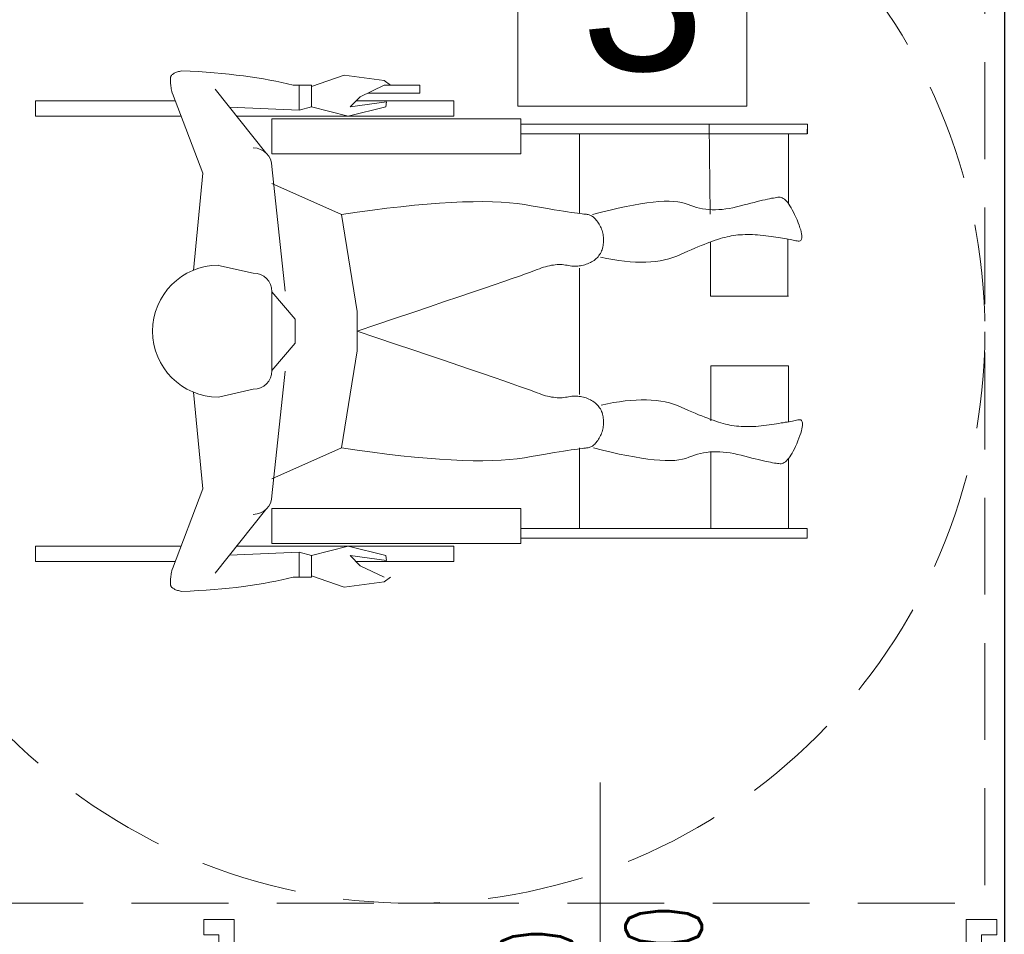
# Model space of a CAD drawing. Header units: centimetres. Extents: x 4120 to 19220, y -7417 to 180.
# Tile 139 of 223: x 12363 to 12493, y -4354 to -4234. Entities that reach past the tile are written whole.
import ezdxf

# ---------------------------------------------------------------- set-up
doc = ezdxf.new("R2010")
doc.units = ezdxf.units.CM
doc.linetypes.add('DASHED', pattern=[19.05, 12.7, -6.35])
doc.layers.add('A_Drzwi', color=30, linetype='Continuous', lineweight=20)
for name, color, linetype in [('A_opisy', 7, 'Continuous'), ('A_Wyposażenie', 8, 'Continuous'), ('A_Ściany', 2, 'Continuous')]:
    doc.layers.add(name, color=color, linetype=linetype)
doc.styles.add('Arial', font='arial.ttf', dxfattribs={"height": 25})
doc.styles.add('JACEK_07', font='SIMPLEX.SHX', dxfattribs={"width": 0.7})

# ---------------------------------------------------------------- blocks, each defined once
blk = doc.blocks.new('*U1988')
at = {"color": 7}
blk.add_lwpolyline([(50, 25), (50, -25)], dxfattribs=at)
for points in [[(-2, 5), (0, 5), (0, -5), (-2, -5), (-2, -7), (2, -7), (2, -5), (2, 7), (-2, 7), (-2, 5)], [(102, 5), (100, 5), (100, -5), (102, -5), (102, -7), (98, -7), (98, -5), (98, 7), (102, 7), (102, 5)]]:
    blk.add_lwpolyline(points)
at = {"color": 7, "insert": (50, 0), "char_height": 10, "width": 10, "attachment_point": 5, "rotation": 90, "style": 'JACEK_07'}
blk.add_mtext('\\pxqc;90\\P200', dxfattribs=at)
blk = doc.blocks.new('wyposażenie blok')
at = {"layer": 'A_Wyposażenie', "color": 8, "linetype": 'Continuous', "lineweight": 0}
for p, q in [((1065.96, -290.56), (1066.03, -290.51)), ((1066.03, -290.51), (1066.12, -290.46)), ((1066.12, -290.46), (1066.21, -290.41)), ((1066.21, -290.41), (1066.32, -290.37)), ((1066.32, -290.37), (1066.43, -290.32)), ((1066.43, -290.32), (1066.55, -290.28)), ((1066.55, -290.28), (1066.68, -290.24)), ((1066.68, -290.24), (1066.81, -290.2)), ((1066.81, -290.2), (1066.96, -290.17)), ((1066.96, -290.17), (1067.12, -290.13)), ((1067.12, -290.13), (1068.21, -290.19)), ((1068.21, -290.19), (1069.29, -290.24)), ((1069.29, -290.24), (1070.34, -290.31)), ((1070.34, -290.31), (1071.36, -290.39)), ((1071.36, -290.39), (1072.36, -290.48)), ((1072.36, -290.48), (1073.33, -290.57)), ((1065.63, -291.34), (1065.64, -291.23)), ((1065.63, -291.45), (1065.63, -291.34)), ((1065.64, -291.57), (1065.63, -291.45)), ((1065.64, -291.14), (1065.65, -291.05)), ((1065.64, -291.23), (1065.64, -291.14)), ((1065.65, -291.7), (1065.64, -291.57)), ((1065.65, -291.05), (1065.67, -290.98)), ((1065.66, -291.84), (1065.65, -291.7)), ((1065.67, -290.98), (1065.68, -290.91)), ((1065.68, -290.91), (1065.71, -290.85)), ((1065.71, -290.85), (1065.74, -290.79)), ((1065.74, -290.79), (1065.78, -290.73)), ((1065.78, -290.73), (1065.83, -290.67)), ((1065.83, -290.67), (1065.89, -290.61)), ((1065.89, -290.61), (1065.96, -290.56)), ((1073.33, -290.57), (1074.28, -290.68)), ((1074.28, -290.68), (1075.21, -290.79)), ((1075.21, -290.79), (1076.11, -290.92)), ((1076.11, -290.92), (1076.99, -291.05)), ((1076.99, -291.05), (1077.84, -291.19)), ((1077.84, -291.19), (1078.67, -291.34)), ((1078.67, -291.34), (1079.47, -291.5)), ((1079.47, -291.5), (1080.25, -291.67)), ((1080.25, -291.67), (1081, -291.85)), ((1084.13, -292.19), (1088.41, -290.7)), ((1088.41, -290.7), (1093.67, -291.42)), ((1093.67, -291.42), (1094.5, -292.03)), ((1065.68, -291.98), (1065.66, -291.84)), ((1065.7, -292.14), (1065.68, -291.98)), ((1065.72, -292.3), (1065.7, -292.14)), ((1065.75, -292.48), (1065.72, -292.3)), ((1065.78, -292.66), (1065.75, -292.48)), ((1065.82, -292.85), (1065.78, -292.66)), ((1065.86, -293.05), (1065.82, -292.85)), ((1069.87, -303.58), (1065.89, -293.1)), ((1071.52, -292.53), (1078.16, -300.9)), ((1081, -291.85), (1081.73, -292.03)), ((1081.73, -292.03), (1082.51, -292.03)), ((1082.51, -292.03), (1084.13, -292.03)), ((1082.51, -292.03), (1082.51, -295.29)), ((1084.13, -292.03), (1084.13, -294.86)), ((1090.51, -293.53), (1093.67, -292.03)), ((1098.35, -293.05), (1091.52, -293.05)), ((1093.67, -292.03), (1098.35, -292.03)), ((1098.35, -293.05), (1098.35, -292.03)), ((1066.25, -294.07), (1047.96, -294.07)), ((1047.96, -294.07), (1047.96, -296.1)), ((1089.22, -294.87), (1090.51, -293.53)), ((1093.98, -294.2), (1089.22, -294.87)), ((1102.82, -294.07), (1089.99, -294.07)), ((1093.87, -294.87), (1093.98, -294.2)), ((1102.82, -294.07), (1102.82, -296.1)), ((1102.82, -294.07), (1102.82, -296.1)), ((1073.4, -294.9), (1082.54, -295.29)), ((1084.13, -294.86), (1082.51, -295.29)), ((1084.13, -294.87), (1088.95, -296.1)), ((1088.95, -296.1), (1093.87, -294.87)), ((1047.96, -296.1), (1067.03, -296.1)), ((1074.35, -296.1), (1102.82, -296.1)), ((1078.94, -296.45), (1111.61, -296.45)), ((1078.94, -296.45), (1078.94, -301.02)), ((1078.94, -296.45), (1078.94, -301.02)), ((1078.94, -296.45), (1078.94, -300.01)), ((1078.94, -296.45), (1078.94, -300.01)), ((1111.61, -296.45), (1111.61, -301.02)), ((1078.94, -298.23), (1078.94, -301.02)), ((1149.2, -297.11), (1111.61, -297.11)), ((1111.61, -297.11), (1111.61, -298.38)), ((1124.9, -297.11), (1136.94, -297.11)), ((1136.41, -308.94), (1136.27, -297.11)), ((1136.27, -297.11), (1149.2, -297.11)), ((1149.13, -298.38), (1149.2, -297.11)), ((1149.2, -298.38), (1149.2, -297.11)), ((1111.61, -298.38), (1149.13, -298.38)), ((1119.29, -298.38), (1119.29, -308.87)), ((1124.9, -298.38), (1141.05, -298.38)), ((1146.68, -298.38), (1146.68, -307.55)), ((1078.94, -301.02), (1111.61, -301.02)), ((1078.94, -302.69), (1080.67, -319.06)), ((1068.65, -316.31), (1069.87, -303.58)), ((1078.94, -304.93), (1088.09, -308.99)), ((1078.94, -304.93), (1088.09, -308.99)), ((1103.93, -307.33), (1105.32, -307.3)), ((1105.32, -307.3), (1106.63, -307.29)), ((1106.63, -307.29), (1107.87, -307.31)), ((1107.87, -307.31), (1109.03, -307.36)), ((1128.94, -307.35), (1129.7, -307.29)), ((1129.7, -307.29), (1130.4, -307.25)), ((1130.4, -307.25), (1131.05, -307.24)), ((1131.05, -307.24), (1131.65, -307.26)), ((1131.65, -307.26), (1132.2, -307.32)), ((1142.18, -307.39), (1142.58, -307.29)), ((1142.58, -307.29), (1142.95, -307.2)), ((1142.95, -307.2), (1143.3, -307.12)), ((1143.3, -307.12), (1143.63, -307.04)), ((1143.63, -307.04), (1143.94, -306.97)), ((1143.94, -306.97), (1144.22, -306.91)), ((1144.22, -306.91), (1144.48, -306.86)), ((1144.48, -306.86), (1144.72, -306.82)), ((1144.72, -306.82), (1144.93, -306.78)), ((1144.93, -306.78), (1145.13, -306.75)), ((1145.13, -306.75), (1145.3, -306.73)), ((1145.3, -306.73), (1145.45, -306.72)), ((1145.45, -306.72), (1145.59, -306.72)), ((1145.59, -306.72), (1145.73, -306.75)), ((1145.73, -306.75), (1145.87, -306.8)), ((1145.87, -306.8), (1146.01, -306.88)), ((1146.01, -306.88), (1146.15, -306.98)), ((1146.15, -306.98), (1146.3, -307.1)), ((1146.3, -307.1), (1146.44, -307.25)), ((1146.44, -307.25), (1146.59, -307.43)), ((1090.15, -308.69), (1092.13, -308.42)), ((1092.13, -308.42), (1094.04, -308.17)), ((1094.04, -308.17), (1095.87, -307.96)), ((1095.87, -307.96), (1097.63, -307.78)), ((1097.63, -307.78), (1099.32, -307.62)), ((1099.32, -307.62), (1100.93, -307.49)), ((1100.93, -307.49), (1102.47, -307.4)), ((1102.47, -307.4), (1103.93, -307.33)), ((1109.03, -307.36), (1110.12, -307.44)), ((1110.12, -307.44), (1111.13, -307.55)), ((1111.13, -307.55), (1112.07, -307.69)), ((1112.07, -307.69), (1112.95, -307.84)), ((1112.95, -307.84), (1113.78, -307.99)), ((1113.78, -307.99), (1114.56, -308.12)), ((1114.56, -308.12), (1115.29, -308.24)), ((1115.29, -308.24), (1115.97, -308.35)), ((1115.97, -308.35), (1116.6, -308.45)), ((1116.6, -308.45), (1117.18, -308.55)), ((1117.18, -308.55), (1117.71, -308.63)), ((1122.17, -308.68), (1123.3, -308.4)), ((1123.3, -308.4), (1124.37, -308.15)), ((1124.37, -308.15), (1125.39, -307.93)), ((1125.39, -307.93), (1126.36, -307.74)), ((1126.36, -307.74), (1127.27, -307.58)), ((1127.27, -307.58), (1128.13, -307.45)), ((1128.13, -307.45), (1128.94, -307.35)), ((1132.2, -307.32), (1132.69, -307.4)), ((1132.69, -307.4), (1133.13, -307.52)), ((1133.13, -307.52), (1133.52, -307.66)), ((1133.52, -307.66), (1133.88, -307.81)), ((1133.88, -307.81), (1134.26, -307.94)), ((1134.26, -307.94), (1134.64, -308.06)), ((1134.64, -308.06), (1135.03, -308.15)), ((1135.03, -308.15), (1135.43, -308.23)), ((1135.43, -308.23), (1135.84, -308.29)), ((1135.84, -308.29), (1136.25, -308.33)), ((1136.25, -308.33), (1136.68, -308.35)), ((1136.68, -308.35), (1137.11, -308.35)), ((1137.11, -308.35), (1137.55, -308.34)), ((1137.55, -308.34), (1138, -308.31)), ((1138, -308.31), (1138.46, -308.25)), ((1138.46, -308.25), (1138.93, -308.18)), ((1138.93, -308.18), (1139.4, -308.1)), ((1139.4, -308.1), (1139.89, -307.99)), ((1139.89, -307.99), (1140.38, -307.86)), ((1140.38, -307.86), (1140.86, -307.73)), ((1140.86, -307.73), (1141.32, -307.61)), ((1141.32, -307.61), (1141.77, -307.5)), ((1141.77, -307.5), (1142.18, -307.39)), ((1146.59, -307.43), (1146.74, -307.63)), ((1146.74, -307.63), (1146.89, -307.85)), ((1146.89, -307.85), (1147.04, -308.09)), ((1147.04, -308.09), (1147.19, -308.37)), ((1147.19, -308.37), (1147.35, -308.66)), ((1088.09, -308.99), (1090.15, -308.69)), ((1088.09, -308.99), (1090.12, -321.69)), ((1117.71, -308.63), (1118.2, -308.71)), ((1118.2, -308.71), (1118.63, -308.77)), ((1118.63, -308.77), (1119.02, -308.83)), ((1119.02, -308.83), (1119.35, -308.87)), ((1119.35, -308.87), (1119.64, -308.91)), ((1119.64, -308.91), (1119.87, -308.94)), ((1119.87, -308.94), (1120.06, -308.96)), ((1120.06, -308.96), (1120.2, -308.96)), ((1120.2, -308.96), (1120.31, -308.97)), ((1120.31, -308.97), (1120.42, -308.99)), ((1120.42, -308.99), (1120.54, -309.02)), ((1120.54, -309.02), (1120.64, -309.06)), ((1120.64, -309.06), (1120.75, -309.1)), ((1120.75, -309.1), (1120.86, -309.16)), ((1120.86, -309.16), (1120.97, -309.23)), ((1120.97, -309.23), (1121.07, -309.3)), ((1121, -308.99), (1122.17, -308.68)), ((1121.07, -309.3), (1121.18, -309.39)), ((1121.18, -309.39), (1121.28, -309.49)), ((1121.28, -309.49), (1121.38, -309.59)), ((1121.38, -309.59), (1121.48, -309.71)), ((1121.48, -309.71), (1121.58, -309.83)), ((1121.58, -309.83), (1121.68, -309.97)), ((1147.35, -308.66), (1147.5, -308.98)), ((1147.5, -308.98), (1147.66, -309.32)), ((1147.66, -309.32), (1147.81, -309.69)), ((1147.81, -309.69), (1147.96, -310.06)), ((1121.68, -309.97), (1121.77, -310.11)), ((1121.77, -310.11), (1121.87, -310.26)), ((1121.87, -310.26), (1121.96, -310.42)), ((1121.96, -310.42), (1122.05, -310.58)), ((1122.05, -310.58), (1122.12, -310.75)), ((1122.12, -310.75), (1122.19, -310.91)), ((1122.19, -310.91), (1122.25, -311.08)), ((1122.25, -311.08), (1122.3, -311.25)), ((1147.96, -310.06), (1148.09, -310.4)), ((1148.09, -310.4), (1148.2, -310.72)), ((1148.2, -310.72), (1148.29, -311.01)), ((1148.29, -311.01), (1148.36, -311.27)), ((1122.3, -311.25), (1122.34, -311.42)), ((1122.34, -311.42), (1122.38, -311.6)), ((1122.38, -311.6), (1122.41, -311.77)), ((1122.41, -311.77), (1122.43, -311.95)), ((1122.43, -311.95), (1122.44, -312.13)), ((1122.44, -312.13), (1122.44, -312.31)), ((1122.44, -312.31), (1122.44, -312.49)), ((1137.09, -312.36), (1136.74, -312.48)), ((1137.43, -312.25), (1137.09, -312.36)), ((1137.75, -312.15), (1137.43, -312.25)), ((1138.05, -312.06), (1137.75, -312.15)), ((1138.35, -311.98), (1138.05, -312.06)), ((1138.63, -311.91), (1138.35, -311.98)), ((1138.91, -311.85), (1138.63, -311.91)), ((1139.19, -311.79), (1138.91, -311.85)), ((1139.48, -311.75), (1139.19, -311.79)), ((1139.77, -311.7), (1139.48, -311.75)), ((1140.07, -311.67), (1139.77, -311.7)), ((1140.37, -311.65), (1140.07, -311.67)), ((1140.68, -311.63), (1140.37, -311.65)), ((1141, -311.62), (1140.68, -311.63)), ((1141.32, -311.61), (1141, -311.62)), ((1141.64, -311.61), (1141.32, -311.61)), ((1141.97, -311.62), (1141.64, -311.61)), ((1142.31, -311.64), (1141.97, -311.62)), ((1142.65, -311.66), (1142.31, -311.64)), ((1143, -311.7), (1142.65, -311.66)), ((1143.35, -311.73), (1143, -311.7)), ((1143.71, -311.78), (1143.35, -311.73)), ((1144.06, -311.83), (1143.71, -311.78)), ((1144.4, -311.88), (1144.06, -311.83)), ((1144.73, -311.92), (1144.4, -311.88)), ((1145.05, -311.97), (1144.73, -311.92)), ((1145.35, -312.01), (1145.05, -311.97)), ((1145.64, -312.06), (1145.35, -312.01)), ((1145.92, -312.1), (1145.64, -312.06)), ((1146.18, -312.14), (1145.92, -312.1)), ((1146.43, -312.19), (1146.18, -312.14)), ((1146.67, -312.23), (1146.43, -312.19)), ((1146.59, -312.17), (1146.59, -319.72)), ((1146.9, -312.27), (1146.67, -312.23)), ((1147.11, -312.31), (1146.9, -312.27)), ((1147.31, -312.34), (1147.11, -312.31)), ((1147.5, -312.38), (1147.31, -312.34)), ((1147.67, -312.42), (1147.5, -312.38)), ((1147.83, -312.45), (1147.67, -312.42)), ((1147.98, -312.48), (1147.83, -312.45)), ((1148.1, -312.47), (1147.98, -312.48)), ((1148.21, -312.44), (1148.1, -312.47)), ((1148.3, -312.39), (1148.21, -312.44)), ((1148.37, -312.31), (1148.3, -312.39)), ((1148.36, -311.27), (1148.41, -311.51)), ((1148.41, -312.2), (1148.37, -312.31)), ((1148.41, -311.51), (1148.44, -311.72)), ((1148.44, -312.06), (1148.41, -312.2)), ((1148.44, -311.72), (1148.45, -311.9)), ((1148.45, -311.9), (1148.44, -312.06)), ((1122.18, -313.77), (1122.11, -313.93)), ((1122.24, -313.6), (1122.18, -313.77)), ((1122.3, -313.43), (1122.24, -313.6)), ((1122.34, -313.24), (1122.3, -313.43)), ((1122.38, -313.06), (1122.34, -313.24)), ((1122.41, -312.87), (1122.38, -313.06)), ((1122.43, -312.68), (1122.41, -312.87)), ((1122.44, -312.49), (1122.43, -312.68)), ((1133.95, -313.61), (1133.49, -313.81)), ((1134.39, -313.42), (1133.95, -313.61)), ((1134.81, -313.23), (1134.39, -313.42)), ((1135.23, -313.06), (1134.81, -313.23)), ((1135.62, -312.9), (1135.23, -313.06)), ((1136.01, -312.75), (1135.62, -312.9)), ((1136.38, -312.61), (1136.01, -312.75)), ((1136.74, -312.48), (1136.38, -312.61)), ((1136.48, -312.58), (1136.48, -319.72)), ((1121.2, -315), (1121.04, -315.1)), ((1121.34, -314.89), (1121.2, -315)), ((1121.48, -314.77), (1121.34, -314.89)), ((1121.61, -314.65), (1121.48, -314.77)), ((1121.72, -314.52), (1121.61, -314.65)), ((1121.83, -314.38), (1121.72, -314.52)), ((1121.93, -314.24), (1121.83, -314.38)), ((1122.02, -314.09), (1121.93, -314.24)), ((1122.11, -313.93), (1122.02, -314.09)), ((1122.87, -314.75), (1122.05, -314.57)), ((1123.66, -314.89), (1122.87, -314.75)), ((1124.44, -315.01), (1123.66, -314.89)), ((1125.19, -315.11), (1124.44, -315.01)), ((1129.86, -315.05), (1129.25, -315.14)), ((1130.44, -314.94), (1129.86, -315.05)), ((1131, -314.8), (1130.44, -314.94)), ((1131.54, -314.64), (1131, -314.8)), ((1132.05, -314.45), (1131.54, -314.64)), ((1132.55, -314.24), (1132.05, -314.45)), ((1133.03, -314.02), (1132.55, -314.24)), ((1133.49, -313.81), (1133.03, -314.02)), ((1071.93, -315.66), (1076.51, -316.67)), ((1113.38, -316.35), (1112.87, -316.53)), ((1113.74, -316.21), (1113.38, -316.35)), ((1114.03, -316.1), (1113.74, -316.21)), ((1114.3, -316), (1114.03, -316.1)), ((1114.58, -315.91), (1114.3, -316)), ((1114.84, -315.83), (1114.58, -315.91)), ((1115.11, -315.76), (1114.84, -315.83)), ((1115.37, -315.7), (1115.11, -315.76)), ((1115.62, -315.65), (1115.37, -315.7)), ((1115.86, -315.61), (1115.62, -315.65)), ((1116.11, -315.58), (1115.86, -315.61)), ((1116.34, -315.56), (1116.11, -315.58)), ((1116.58, -315.55), (1116.34, -315.56)), ((1116.8, -315.55), (1116.58, -315.55)), ((1117.02, -315.56), (1116.8, -315.55)), ((1117.24, -315.58), (1117.02, -315.56)), ((1117.45, -315.61), (1117.24, -315.58)), ((1117.66, -315.65), (1117.45, -315.61)), ((1117.86, -315.69), (1117.66, -315.65)), ((1118.06, -315.72), (1117.86, -315.69)), ((1118.26, -315.75), (1118.06, -315.72)), ((1118.46, -315.76), (1118.26, -315.75)), ((1118.66, -315.77), (1118.46, -315.76)), ((1118.85, -315.77), (1118.66, -315.77)), ((1119.05, -315.76), (1118.85, -315.77)), ((1119.24, -315.74), (1119.05, -315.76)), ((1119.43, -315.71), (1119.24, -315.74)), ((1119.29, -332.58), (1119.29, -316.01)), ((1119.61, -315.68), (1119.43, -315.71)), ((1119.8, -315.63), (1119.61, -315.68)), ((1119.99, -315.58), (1119.8, -315.63)), ((1120.17, -315.52), (1119.99, -315.58)), ((1120.35, -315.46), (1120.17, -315.52)), ((1120.53, -315.38), (1120.35, -315.46)), ((1120.71, -315.29), (1120.53, -315.38)), ((1120.88, -315.2), (1120.71, -315.29)), ((1121.04, -315.1), (1120.88, -315.2)), ((1125.92, -315.18), (1125.19, -315.11)), ((1126.63, -315.22), (1125.92, -315.18)), ((1127.32, -315.24), (1126.63, -315.22)), ((1127.98, -315.23), (1127.32, -315.24)), ((1128.63, -315.19), (1127.98, -315.23)), ((1129.25, -315.14), (1128.63, -315.19)), ((1110.45, -317.39), (1109.35, -317.77)), ((1111.41, -317.06), (1110.45, -317.39)), ((1112.22, -316.77), (1111.41, -317.06)), ((1112.87, -316.53), (1112.22, -316.77)), ((1106.69, -318.69), (1105.14, -319.22)), ((1108.1, -318.2), (1106.69, -318.69)), ((1109.35, -317.77), (1108.1, -318.2)), ((1078.94, -319.11), (1081.99, -322.71)), ((1078.94, -329.47), (1078.94, -319.11)), ((1103.44, -319.79), (1101.6, -320.42)), ((1105.14, -319.22), (1103.44, -319.79)), ((1136.48, -319.72), (1146.68, -319.72)), ((1099.6, -321.1), (1097.45, -321.82)), ((1101.6, -320.42), (1099.6, -321.1)), ((1081.99, -322.71), (1081.99, -324.29)), ((1081.99, -322.71), (1081.99, -324.29)), ((1090.12, -326.89), (1090.12, -321.69)), ((1095.16, -322.6), (1092.71, -323.42)), ((1097.45, -321.82), (1095.16, -322.6)), ((1092.71, -323.42), (1090.12, -324.29)), ((1081.99, -325.88), (1081.99, -324.29)), ((1081.99, -325.88), (1081.99, -324.29)), ((1092.71, -325.16), (1090.12, -324.29)), ((1095.16, -325.99), (1092.71, -325.16)), ((1078.94, -329.47), (1081.99, -325.88)), ((1097.45, -326.76), (1095.16, -325.99)), ((1088.09, -339.59), (1090.12, -326.89)), ((1099.6, -327.49), (1097.45, -326.76)), ((1101.6, -328.16), (1099.6, -327.49)), ((1103.44, -328.79), (1101.6, -328.16)), ((1105.14, -329.37), (1103.44, -328.79)), ((1136.52, -328.86), (1146.68, -328.86)), ((1136.52, -328.86), (1146.68, -328.86)), ((1136.52, -328.86), (1136.52, -336.04)), ((1146.68, -328.86), (1146.68, -336.18)), ((1078.94, -345.89), (1080.67, -329.53)), ((1106.69, -329.9), (1105.14, -329.37)), ((1108.1, -330.38), (1106.69, -329.9)), ((1109.35, -330.81), (1108.1, -330.38)), ((1110.45, -331.2), (1109.35, -330.81)), ((1111.41, -331.53), (1110.45, -331.2)), ((1112.22, -331.81), (1111.41, -331.53)), ((1112.87, -332.05), (1112.22, -331.81)), ((1068.65, -332.28), (1069.88, -344.97)), ((1076.51, -331.91), (1071.93, -332.93)), ((1113.38, -332.24), (1112.87, -332.05)), ((1113.74, -332.38), (1113.38, -332.24)), ((1114.03, -332.49), (1113.74, -332.38)), ((1114.3, -332.59), (1114.03, -332.49)), ((1114.58, -332.68), (1114.3, -332.59)), ((1114.84, -332.76), (1114.58, -332.68)), ((1115.11, -332.82), (1114.84, -332.76)), ((1115.37, -332.88), (1115.11, -332.82)), ((1115.62, -332.93), (1115.37, -332.88)), ((1115.86, -332.97), (1115.62, -332.93)), ((1116.11, -333), (1115.86, -332.97)), ((1116.34, -333.02), (1116.11, -333)), ((1116.58, -333.03), (1116.34, -333.02)), ((1116.8, -333.03), (1116.58, -333.03)), ((1117.02, -333.02), (1116.8, -333.03)), ((1117.24, -333), (1117.02, -333.02)), ((1117.45, -332.97), (1117.24, -333)), ((1117.66, -332.94), (1117.45, -332.97)), ((1117.86, -332.89), (1117.66, -332.94)), ((1118.06, -332.86), (1117.86, -332.89)), ((1118.26, -332.84), (1118.06, -332.86)), ((1118.46, -332.82), (1118.26, -332.84)), ((1118.66, -332.82), (1118.46, -332.82)), ((1118.85, -332.82), (1118.66, -332.82)), ((1119.05, -332.83), (1118.85, -332.82)), ((1119.24, -332.85), (1119.05, -332.83)), ((1119.43, -332.87), (1119.24, -332.85)), ((1119.61, -332.91), (1119.43, -332.87)), ((1119.8, -332.95), (1119.61, -332.91)), ((1119.99, -333), (1119.8, -332.95)), ((1120.17, -333.06), (1119.99, -333)), ((1120.35, -333.13), (1120.17, -333.06)), ((1120.53, -333.21), (1120.35, -333.13)), ((1120.71, -333.29), (1120.53, -333.21)), ((1120.88, -333.38), (1120.71, -333.29)), ((1121.04, -333.48), (1120.88, -333.38)), ((1121.2, -333.59), (1121.04, -333.48)), ((1121.34, -333.7), (1121.2, -333.59)), ((1121.48, -333.82), (1121.34, -333.7)), ((1121.61, -333.94), (1121.48, -333.82)), ((1121.72, -334.07), (1121.61, -333.94)), ((1121.83, -334.21), (1121.72, -334.07)), ((1121.93, -334.35), (1121.83, -334.21)), ((1122.02, -334.5), (1121.93, -334.35)), ((1122.94, -333.83), (1122.12, -334)), ((1123.73, -333.67), (1122.94, -333.83)), ((1124.51, -333.55), (1123.73, -333.67)), ((1125.26, -333.45), (1124.51, -333.55)), ((1125.99, -333.37), (1125.26, -333.45)), ((1126.7, -333.33), (1125.99, -333.37)), ((1127.38, -333.3), (1126.7, -333.33)), ((1128.05, -333.31), (1127.38, -333.3)), ((1128.7, -333.33), (1128.05, -333.31)), ((1129.32, -333.39), (1128.7, -333.33)), ((1129.93, -333.47), (1129.32, -333.39)), ((1130.51, -333.58), (1129.93, -333.47)), ((1131.07, -333.71), (1130.51, -333.58)), ((1131.61, -333.87), (1131.07, -333.71)), ((1132.13, -334.05), (1131.61, -333.87)), ((1132.62, -334.26), (1132.13, -334.05)), ((1133.11, -334.48), (1132.62, -334.26)), ((1122.11, -334.65), (1122.02, -334.5)), ((1122.18, -334.82), (1122.11, -334.65)), ((1122.24, -334.98), (1122.18, -334.82)), ((1122.3, -335.16), (1122.24, -334.98)), ((1122.34, -335.34), (1122.3, -335.16)), ((1122.38, -335.53), (1122.34, -335.34)), ((1122.41, -335.72), (1122.38, -335.53)), ((1122.43, -335.9), (1122.41, -335.72)), ((1133.57, -334.69), (1133.11, -334.48)), ((1134.03, -334.88), (1133.57, -334.69)), ((1134.47, -335.07), (1134.03, -334.88)), ((1134.89, -335.25), (1134.47, -335.07)), ((1135.31, -335.42), (1134.89, -335.25)), ((1135.71, -335.57), (1135.31, -335.42)), ((1136.1, -335.72), (1135.71, -335.57)), ((1122.34, -337.16), (1122.38, -336.99)), ((1122.38, -336.99), (1122.41, -336.81)), ((1122.41, -336.81), (1122.43, -336.63)), ((1122.44, -336.09), (1122.43, -335.9)), ((1122.43, -336.63), (1122.44, -336.46)), ((1122.44, -336.27), (1122.44, -336.09)), ((1122.44, -336.46), (1122.44, -336.27)), ((1136.47, -335.86), (1136.1, -335.72)), ((1136.83, -335.99), (1136.47, -335.86)), ((1137.18, -336.11), (1136.83, -335.99)), ((1137.51, -336.21), (1137.18, -336.11)), ((1137.84, -336.31), (1137.51, -336.21)), ((1138.14, -336.4), (1137.84, -336.31)), ((1138.44, -336.48), (1138.14, -336.4)), ((1138.72, -336.55), (1138.44, -336.48)), ((1139, -336.61), (1138.72, -336.55)), ((1139.28, -336.66), (1139, -336.61)), ((1139.57, -336.7), (1139.28, -336.66)), ((1139.86, -336.74), (1139.57, -336.7)), ((1140.16, -336.77), (1139.86, -336.74)), ((1140.47, -336.8), (1140.16, -336.77)), ((1140.78, -336.81), (1140.47, -336.8)), ((1141.09, -336.82), (1140.78, -336.81)), ((1141.41, -336.82), (1141.09, -336.82)), ((1141.74, -336.82), (1141.41, -336.82)), ((1142.07, -336.81), (1141.74, -336.82)), ((1142.4, -336.79), (1142.07, -336.81)), ((1142.74, -336.76), (1142.4, -336.79)), ((1143.09, -336.73), (1142.74, -336.76)), ((1143.44, -336.69), (1143.09, -336.73)), ((1143.8, -336.64), (1143.44, -336.69)), ((1144.15, -336.59), (1143.8, -336.64)), ((1144.49, -336.54), (1144.15, -336.59)), ((1144.82, -336.49), (1144.49, -336.54)), ((1145.14, -336.44), (1144.82, -336.49)), ((1145.44, -336.39), (1145.14, -336.44)), ((1145.73, -336.34), (1145.44, -336.39)), ((1146.01, -336.3), (1145.73, -336.34)), ((1146.27, -336.25), (1146.01, -336.3)), ((1146.52, -336.21), (1146.27, -336.25)), ((1146.76, -336.17), (1146.52, -336.21)), ((1146.99, -336.13), (1146.76, -336.17)), ((1147.2, -336.09), (1146.99, -336.13)), ((1147.4, -336.05), (1147.2, -336.09)), ((1147.58, -336.01), (1147.4, -336.05)), ((1147.76, -335.97), (1147.58, -336.01)), ((1147.92, -335.93), (1147.76, -335.97)), ((1148.07, -335.91), (1147.92, -335.93)), ((1148.19, -335.91), (1148.07, -335.91)), ((1148.3, -335.94), (1148.19, -335.91)), ((1148.39, -336), (1148.3, -335.94)), ((1148.45, -336.08), (1148.39, -336)), ((1148.5, -336.18), (1148.45, -336.08)), ((1148.45, -337.11), (1148.5, -336.87)), ((1148.53, -336.32), (1148.5, -336.18)), ((1148.5, -336.87), (1148.53, -336.66)), ((1148.54, -336.48), (1148.53, -336.32)), ((1148.53, -336.66), (1148.54, -336.48)), ((1121.87, -338.32), (1121.96, -338.16)), ((1121.96, -338.16), (1122.05, -338)), ((1122.05, -338), (1122.12, -337.84)), ((1122.12, -337.84), (1122.19, -337.67)), ((1122.19, -337.67), (1122.25, -337.5)), ((1122.25, -337.5), (1122.3, -337.33)), ((1122.3, -337.33), (1122.34, -337.16)), ((1148.07, -338.33), (1148.19, -337.98)), ((1148.19, -337.98), (1148.3, -337.67)), ((1148.3, -337.67), (1148.39, -337.38)), ((1148.39, -337.38), (1148.45, -337.11)), ((1078.94, -343.66), (1088.09, -339.59)), ((1088.09, -339.59), (1090.15, -339.89)), ((1120.42, -339.59), (1120.54, -339.57)), ((1120.54, -339.57), (1120.64, -339.53)), ((1120.64, -339.53), (1120.75, -339.48)), ((1120.75, -339.48), (1120.86, -339.42)), ((1120.86, -339.42), (1120.97, -339.36)), ((1120.97, -339.36), (1121.07, -339.28)), ((1121.07, -339.28), (1121.18, -339.2)), ((1121.11, -339.59), (1122.29, -339.89)), ((1121.18, -339.2), (1121.28, -339.1)), ((1121.28, -339.1), (1121.38, -338.99)), ((1121.38, -338.99), (1121.48, -338.88)), ((1121.48, -338.88), (1121.58, -338.75)), ((1121.58, -338.75), (1121.68, -338.62)), ((1121.68, -338.62), (1121.77, -338.48)), ((1121.77, -338.48), (1121.87, -338.32)), ((1147.46, -339.73), (1147.61, -339.41)), ((1147.61, -339.41), (1147.77, -339.06)), ((1147.77, -339.06), (1147.92, -338.69)), ((1147.92, -338.69), (1148.07, -338.33)), ((1090.15, -339.89), (1092.13, -340.17)), ((1092.13, -340.17), (1094.04, -340.41)), ((1094.04, -340.41), (1095.87, -340.63)), ((1095.87, -340.63), (1097.63, -340.81)), ((1097.63, -340.81), (1099.32, -340.97)), ((1112.07, -340.89), (1112.95, -340.74)), ((1112.95, -340.74), (1113.78, -340.6)), ((1113.78, -340.6), (1114.56, -340.47)), ((1114.56, -340.47), (1115.29, -340.35)), ((1115.29, -340.35), (1115.97, -340.23)), ((1115.97, -340.23), (1116.6, -340.13)), ((1116.6, -340.13), (1117.18, -340.04)), ((1117.18, -340.04), (1117.71, -339.95)), ((1117.71, -339.95), (1118.2, -339.88)), ((1118.2, -339.88), (1118.63, -339.81)), ((1118.63, -339.81), (1119.02, -339.76)), ((1119.02, -339.76), (1119.35, -339.71)), ((1119.29, -339.62), (1119.29, -350.2)), ((1119.35, -339.71), (1119.64, -339.68)), ((1119.64, -339.68), (1119.87, -339.65)), ((1119.87, -339.65), (1120.06, -339.63)), ((1120.06, -339.63), (1120.2, -339.62)), ((1120.2, -339.62), (1120.31, -339.61)), ((1120.31, -339.61), (1120.42, -339.59)), ((1122.29, -339.89), (1123.42, -340.17)), ((1123.42, -340.17), (1124.49, -340.41)), ((1124.49, -340.41), (1125.51, -340.62)), ((1125.51, -340.62), (1126.48, -340.8)), ((1126.48, -340.8), (1127.4, -340.96)), ((1133.25, -340.98), (1133.64, -340.83)), ((1133.64, -340.83), (1134, -340.68)), ((1134, -340.68), (1134.38, -340.54)), ((1134.38, -340.54), (1134.76, -340.43)), ((1134.76, -340.43), (1135.15, -340.33)), ((1135.15, -340.33), (1135.55, -340.25)), ((1135.55, -340.25), (1135.95, -340.19)), ((1135.95, -340.19), (1136.37, -340.14)), ((1136.37, -340.14), (1136.8, -340.12)), ((1136.52, -340.14), (1136.52, -350.2)), ((1136.8, -340.12), (1137.23, -340.11)), ((1137.23, -340.11), (1137.67, -340.12)), ((1137.67, -340.12), (1138.12, -340.15)), ((1138.12, -340.15), (1138.58, -340.2)), ((1138.58, -340.2), (1139.05, -340.27)), ((1139.05, -340.27), (1139.52, -340.35)), ((1139.52, -340.35), (1140.01, -340.46)), ((1140.01, -340.46), (1140.5, -340.58)), ((1140.5, -340.58), (1140.98, -340.7)), ((1140.98, -340.7), (1141.45, -340.82)), ((1141.45, -340.82), (1141.89, -340.94)), ((1146.72, -340.97), (1146.86, -340.77)), ((1146.86, -340.77), (1147.01, -340.55)), ((1147.01, -340.55), (1147.16, -340.3)), ((1147.16, -340.3), (1147.31, -340.03)), ((1147.31, -340.03), (1147.46, -339.73)), ((1099.32, -340.97), (1100.93, -341.09)), ((1100.93, -341.09), (1102.47, -341.19)), ((1102.47, -341.19), (1103.93, -341.25)), ((1103.93, -341.25), (1105.32, -341.29)), ((1105.32, -341.29), (1106.63, -341.3)), ((1106.63, -341.3), (1107.87, -341.28)), ((1107.87, -341.28), (1109.03, -341.22)), ((1109.03, -341.22), (1110.12, -341.14)), ((1110.12, -341.14), (1111.13, -341.03)), ((1111.13, -341.03), (1112.07, -340.89)), ((1127.4, -340.96), (1128.26, -341.08)), ((1128.26, -341.08), (1129.07, -341.17)), ((1129.07, -341.17), (1129.82, -341.23)), ((1129.82, -341.23), (1130.53, -341.27)), ((1130.53, -341.27), (1131.18, -341.27)), ((1131.18, -341.27), (1131.78, -341.24)), ((1131.78, -341.24), (1132.32, -341.18)), ((1132.32, -341.18), (1132.81, -341.1)), ((1132.81, -341.1), (1133.25, -340.98)), ((1141.89, -340.94), (1142.31, -341.04)), ((1142.31, -341.04), (1142.7, -341.14)), ((1142.7, -341.14), (1143.08, -341.22)), ((1143.08, -341.22), (1143.43, -341.3)), ((1143.43, -341.3), (1143.76, -341.38)), ((1143.76, -341.38), (1144.06, -341.44)), ((1144.06, -341.44), (1144.35, -341.5)), ((1144.35, -341.5), (1144.61, -341.55)), ((1144.61, -341.55), (1144.85, -341.59)), ((1144.85, -341.59), (1145.06, -341.63)), ((1145.06, -341.63), (1145.26, -341.65)), ((1145.26, -341.65), (1145.43, -341.67)), ((1145.43, -341.67), (1145.58, -341.68)), ((1145.58, -341.68), (1145.72, -341.68)), ((1145.72, -341.68), (1145.86, -341.65)), ((1145.86, -341.65), (1146, -341.6)), ((1146, -341.6), (1146.14, -341.52)), ((1146.14, -341.52), (1146.28, -341.42)), ((1146.28, -341.42), (1146.42, -341.29)), ((1146.42, -341.29), (1146.57, -341.14)), ((1146.57, -341.14), (1146.72, -340.97)), ((1146.68, -350.2), (1146.68, -341.01)), ((1069.88, -344.97), (1065.89, -355.49)), ((1071.52, -356.05), (1078.16, -347.68)), ((1078.94, -347.56), (1111.61, -347.56)), ((1078.94, -350.36), (1078.94, -347.56)), ((1078.94, -352.14), (1078.94, -347.56)), ((1078.94, -352.14), (1078.94, -347.56)), ((1078.94, -352.14), (1078.94, -348.58)), ((1078.94, -352.14), (1078.94, -348.58)), ((1111.61, -352.14), (1111.61, -347.56)), ((1149.16, -350.2), (1111.61, -350.2)), ((1111.61, -350.2), (1111.61, -351.47)), ((1124.9, -350.2), (1149.16, -350.2)), ((1149.16, -351.47), (1149.16, -350.2)), ((1047.96, -352.49), (1067.03, -352.49)), ((1047.96, -354.52), (1047.96, -352.49)), ((1074.35, -352.49), (1102.82, -352.49)), ((1078.94, -352.14), (1111.61, -352.14)), ((1084.13, -353.72), (1088.95, -352.49)), ((1088.95, -352.49), (1093.87, -353.72)), ((1102.82, -354.52), (1102.82, -352.49)), ((1102.82, -354.52), (1102.82, -352.49)), ((1111.61, -351.47), (1149.16, -351.47)), ((1149.16, -351.47), (1125, -351.47)), ((1073.4, -353.69), (1082.54, -353.3)), ((1082.51, -356.55), (1082.51, -353.3)), ((1084.13, -353.72), (1082.51, -353.3)), ((1084.13, -356.55), (1084.13, -353.72)), ((1089.22, -353.72), (1090.51, -355.06)), ((1093.98, -354.39), (1089.22, -353.72)), ((1093.87, -353.72), (1093.98, -354.39)), ((1066.25, -354.52), (1047.96, -354.52)), ((1102.82, -354.52), (1089.99, -354.52)), ((1090.51, -355.06), (1093.67, -356.55)), ((1065.72, -356.28), (1065.7, -356.45)), ((1065.75, -356.11), (1065.72, -356.28)), ((1065.78, -355.93), (1065.75, -356.11)), ((1065.82, -355.73), (1065.78, -355.93)), ((1065.86, -355.53), (1065.82, -355.73)), ((1065.64, -357.02), (1065.63, -357.14)), ((1065.63, -357.14), (1065.63, -357.25)), ((1065.63, -357.25), (1065.64, -357.35)), ((1065.65, -356.89), (1065.64, -357.02)), ((1065.64, -357.35), (1065.64, -357.45)), ((1065.64, -357.45), (1065.65, -357.53)), ((1065.66, -356.75), (1065.65, -356.89)), ((1065.65, -357.53), (1065.67, -357.61)), ((1065.68, -356.6), (1065.66, -356.75)), ((1065.67, -357.61), (1065.68, -357.68)), ((1065.7, -356.45), (1065.68, -356.6)), ((1075.21, -357.79), (1076.11, -357.67)), ((1076.11, -357.67), (1076.99, -357.54)), ((1076.99, -357.54), (1077.84, -357.39)), ((1077.84, -357.39), (1078.67, -357.24)), ((1078.67, -357.24), (1079.47, -357.08)), ((1079.47, -357.08), (1080.25, -356.92)), ((1080.25, -356.92), (1081, -356.74)), ((1081, -356.74), (1081.73, -356.55)), ((1081.73, -356.55), (1082.51, -356.55)), ((1082.51, -356.55), (1084.13, -356.55)), ((1084.13, -356.4), (1088.41, -357.89)), ((1088.41, -357.89), (1093.67, -357.17)), ((1093.67, -357.17), (1094.5, -356.55)), ((1065.68, -357.68), (1065.71, -357.74)), ((1065.71, -357.74), (1065.74, -357.8)), ((1065.74, -357.8), (1065.78, -357.86)), ((1065.78, -357.86), (1065.83, -357.92)), ((1065.83, -357.92), (1065.89, -357.97)), ((1065.89, -357.97), (1065.96, -358.02)), ((1065.96, -358.02), (1066.03, -358.07)), ((1066.03, -358.07), (1066.12, -358.12)), ((1066.12, -358.12), (1066.21, -358.17)), ((1066.21, -358.17), (1066.32, -358.22)), ((1066.32, -358.22), (1066.43, -358.26)), ((1066.43, -358.26), (1066.55, -358.3)), ((1066.55, -358.3), (1066.68, -358.34)), ((1066.68, -358.34), (1066.81, -358.38)), ((1066.81, -358.38), (1066.96, -358.42)), ((1066.96, -358.42), (1067.12, -358.45)), ((1067.12, -358.45), (1068.21, -358.4)), ((1068.21, -358.4), (1069.29, -358.34)), ((1069.29, -358.34), (1070.34, -358.27)), ((1070.34, -358.27), (1071.36, -358.19)), ((1071.36, -358.19), (1072.36, -358.11)), ((1072.36, -358.11), (1073.33, -358.01)), ((1073.33, -358.01), (1074.28, -357.91)), ((1074.28, -357.91), (1075.21, -357.79))]:
    blk.add_line(p, q, dxfattribs=at)
at = {"layer": 'A_Wyposażenie', "color": 8, "linetype": 'DASHED', "lineweight": 0, "flags": 128}
blk.add_lwpolyline([(1022.45, -399.36), (1172.45, -399.36), (1172.45, -249.36), (1022.45, -249.36)], close=True, dxfattribs=at)
at = {"layer": 'A_Wyposażenie', "color": 8, "linetype": 'DASHED', "lineweight": 0}
blk.add_circle((1097.45, -324.36), 75, dxfattribs=at)
at = {"layer": 'A_Wyposażenie', "color": 8, "linetype": 'Continuous', "lineweight": 0}
for centre, radius, start, end in [((1076.51, -302.69), 2.44, 0, 90), ((1076.51, -302.69), 2.44, 0, 90), ((1071.93, -324.29), 8.64, 90, 270), ((1076.51, -319.11), 2.44, 0, 90), ((1076.51, -329.47), 2.44, 270, 0), ((1076.51, -345.89), 2.44, 270, 0)]:
    blk.add_arc(centre, radius, start, end, dxfattribs=at)

msp = doc.modelspace()

# ---------------------------------------------------------------- linework, layer by layer
at = {"layer": 'A_Ściany', "color": 7}
msp.add_lwpolyline([(12284.58, -4353.73), (12284.58, -4128.23), (12492.58, -4128.23), (12492.58, -4668.73)], dxfattribs=at)

# ---------------------------------------------------------------- block references
at = {"layer": 'A_Drzwi', "color": 30, "linetype": 'Continuous', "lineweight": 18, "rotation": 359.9999999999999}
msp.add_blockref('*U1988', (12389.58, -4358.73), dxfattribs=at)

# ---------------------------------------------------------------- next in the draw order: block references
at = {"layer": 'A_Wyposażenie'}
msp.add_blockref('wyposażenie blok', (11317.58, -3950.23), dxfattribs=at)

# ---------------------------------------------------------------- next in the draw order: linework, layer by layer
at = {"layer": 'A_opisy', "lineweight": 18}
msp.add_lwpolyline([(12428.8, -4214.99), (12458.8, -4214.99), (12458.8, -4244.99), (12428.8, -4244.99), (12428.8, -4214.99)], dxfattribs=at)

# ---------------------------------------------------------------- next in the draw order: texts
at = {"layer": 'A_opisy', "lineweight": 18, "insert": (12437.01, -4219.33), "char_height": 21, "width": 593.4214, "attachment_point": 1, "style": 'Arial'}
msp.add_mtext('3', dxfattribs=at)

doc.saveas('drawing.dxf')
